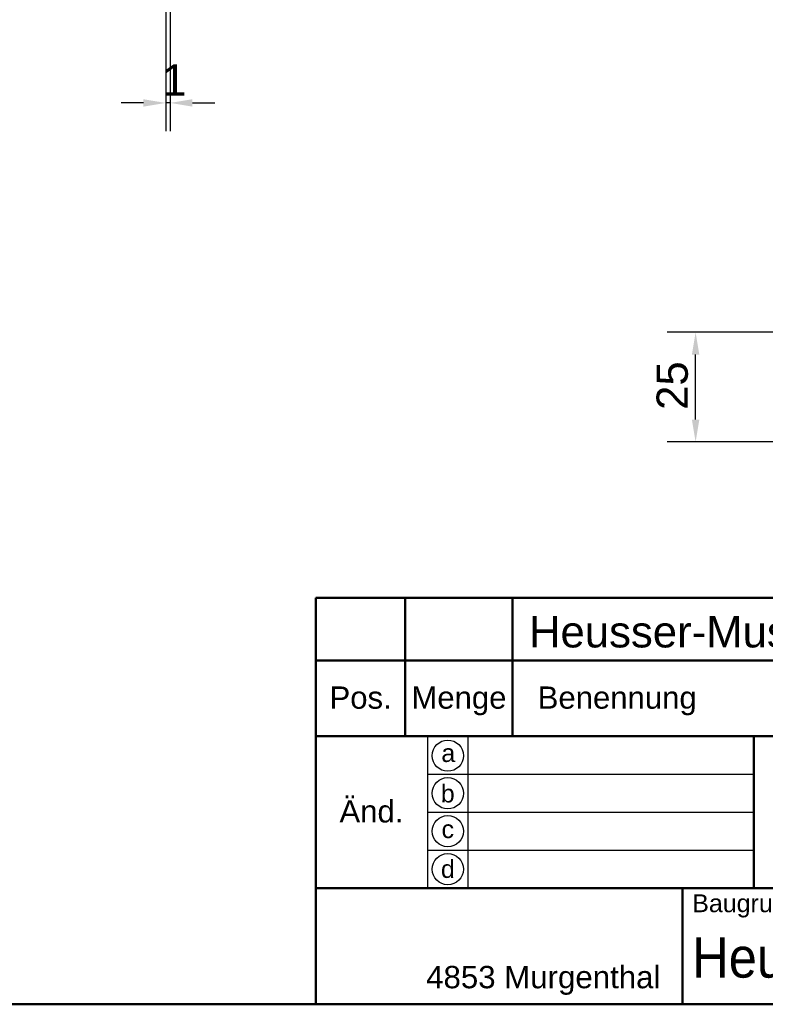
# Model space of a CAD drawing. Header units: millimetres. Extents: x 20 to 833, y 20 to 574.
# Tile 8 of 18: x 374 to 541, y 20 to 240. Entities that reach past the tile are written whole.
import ezdxf
from ezdxf.enums import TextEntityAlignment as Align

# ---------------------------------------------------------------- set-up
doc = ezdxf.new("R2010")
doc.units = ezdxf.units.MM
doc.header["$LTSCALE"] = 2
for name, color, linetype, lineweight in [('Bemaßungen(DIN)', 7, 'Continuous', 25), ('Skizziergeometrie(DIN)', 7, 'Continuous', 50), ('Skizzierlinie(DIN)', 7, 'Continuous', 25), ('Symbole(DIN)', 7, 'Continuous', 25)]:
    doc.layers.add(name, color=color, linetype=linetype, lineweight=lineweight)
doc.styles.add('Aktuell-DIN', font='arial.ttf')
doc.styles.add('STANDARD-DIN~0', font='arial.ttf')
doc.styles.add('Textstil10', font='arial.ttf')
doc.styles.add('Textstil41', font='arial.ttf', dxfattribs={"width": 0.8})
doc.styles.add('Textstil83', font='arial.ttf', dxfattribs={"width": 0.8})
doc.dimstyles.new('CAD-LAN', dxfattribs={"dimscale": 2, "dimtxt": 3.5, "dimasz": 2.5, "dimexe": 3.175, "dimexo": 0, "dimgap": 0.8, "dimtad": 1, "dimrnd": 1e-08, "dimtxsty": 'STANDARD-DIN~0', "dimcen": 0.09, "dimdle": 10, "dimclrd": 250, "dimclre": 250, "dimclrt": 250, "dimadec": 0, "dimazin": 2, "dimtfac": 1, "dimtmove": 0, "dimatfit": 3, "dimfxl": 1, "dimtolj": 1, "dimtzin": 0, "dimlwd": 25, "dimlwe": 25, "dimarcsym": 0})

# ---------------------------------------------------------------- blocks, each defined once
blk = doc.blocks.new('Ränder Standardrahmen')
at = {"layer": 'Skizziergeometrie(DIN)', "flags": 128}
blk.add_lwpolyline([(10, 10), (10, 287), (410, 287), (410, 10), (10, 10)], dxfattribs=at)
blk = doc.blocks.new('Schriftfelder Heusser')
at = {"layer": 'Skizziergeometrie(DIN)'}
for p, q in [((101, 229.92), (101, 236.92)), ((101, 236.92), (291, 236.92)), ((111, 229.92), (111, 236.92)), ((123, 229.92), (123, 236.92)), ((101, 191.42), (101, 229.92)), ((101, 229.92), (291, 229.92)), ((111, 229.92), (111, 221.42)), ((123, 229.92), (123, 221.42)), ((101, 221.42), (291, 221.42)), ((150, 221.42), (150, 204.42)), ((101, 204.42), (291, 204.42)), ((142, 204.42), (142, 191.42)), ((291, 191.42), (101, 191.42))]:
    blk.add_line(p, q, dxfattribs=at)
at = {"layer": 'Skizzierlinie(DIN)'}
for p, q in [((113.5, 221.42), (113.5, 204.42)), ((118, 221.42), (118, 204.42)), ((113.5, 217.17), (150, 217.17)), ((113.5, 212.92), (150, 212.92)), ((113.5, 208.67), (150, 208.67))]:
    blk.add_line(p, q, dxfattribs=at)
for centre in [(115.75, 219.25), (115.75, 215.04), (115.75, 210.79), (115.75, 206.54)]:
    blk.add_circle(centre, 1.75, dxfattribs=at)
at = {"layer": 'Symbole(DIN)', "color": 179, "true_color": 0x262659, "style": 'Aktuell-DIN'}
for s, insert, char_height, attachment_point in [('Pos.', (106, 227), 2.489, 2), ('Menge', (117, 227), 2.489, 2), ('Benennung', (125.81, 225.38), 2.489, 4), ('\\fArial|b0|i0;a', (115.81, 219.53), 2, 5), ('\\fArial|b0|i0;b', (115.75, 215), 2, 5), ('\\fArial|b0|i0;c', (115.75, 211.01), 2, 5), ('\\fArial|b0|i0;d', (115.76, 206.55), 2, 5), ('\\fArial|b0|i0;\\H2.0000;Baugruppe', (143.1, 203.73), 2, 1), ('\\fArial|b0|i0;\\H2.5000;4853 Murgenthal', (113.33, 192.46), 2.5, 7)]:
    blk.add_mtext(s, dxfattribs=dict(at, insert=insert, char_height=char_height, attachment_point=attachment_point))
at = {"layer": 'Symbole(DIN)', "color": 179, "true_color": 0x262659, "insert": (107.21, 213), "char_height": 2.489, "width": 12.3494, "attachment_point": 5, "style": 'Aktuell-DIN'}
blk.add_mtext('Änd.', dxfattribs=at)
at = {"layer": 'Symbole(DIN)', "color": 7, "insert": (143.1, 196.62), "char_height": 4.5, "width": 90.18, "attachment_point": 4, "style": 'Aktuell-DIN'}
blk.add_mtext('\\fArial|b0|i0;\\W0.90;\\H4.5000;Heusser-Muschel Serie 9  EN179', dxfattribs=at)
at = {"layer": 'Symbole(DIN)', "color": 179, "true_color": 0x262659}
for tag, height, style, p in [('AUTOR', 2.49, 'Aktuell-DIN', (240.03, 219.26)), ('KONTROLLDATUM', 2, 'Textstil10', (217.42, 215.04)), ('KONTROLLIERT_VON', 2, 'Textstil10', (239.98, 215.05))]:
    blk.add_attdef(tag, text='', height=height, dxfattribs=dict(at, style=style)).set_placement(p, align=Align.MIDDLE_LEFT)
at = {"layer": 'Symbole(DIN)', "color": 179, "true_color": 0x262659, "style": 'Textstil10'}
blk.add_attdef('ERSTELLUNGSDATUM_001', (217.04, 218.29), '', height=2, dxfattribs=at)
at = {"layer": 'Symbole(DIN)', "color": 7, "style": 'Textstil83', "width": 0.8}
blk.add_attdef('Anfänglicher_Ansichtsmaßstab_001', (281.57, 213.34), '', height=2.3, dxfattribs=at)
at = {"layer": 'Symbole(DIN)', "color": 179, "true_color": 0x262659, "style": 'Textstil10'}
blk.add_attdef('PROJEKT', text='', height=2, dxfattribs=at).set_placement((217.77, 209.72), align=Align.BOTTOM_LEFT)
at = {"layer": 'Symbole(DIN)', "color": 7, "style": 'Textstil41', "width": 0.8}
blk.add_attdef('STATUS', text='', height=5, dxfattribs=at).set_placement((284.53, 195.86), align=Align.MIDDLE_CENTER)
blk = doc.blocks.new('*D21')
at = {"layer": 'Bemaßungen(DIN)', "color": 250, "linetype": 'Continuous', "lineweight": 25, "true_color": 0x3f3f3f, "transparency": 16777216}
for p, q in [((406.4, 269.12), (406.4, 215.47)), ((407.37, 269.12), (407.37, 215.47)), ((401.4, 221.82), (396.4, 221.82)), ((407.37, 221.82), (406.4, 221.82)), ((412.37, 221.82), (417.37, 221.82))]:
    blk.add_line(p, q, dxfattribs=at)
at = {"layer": 'Bemaßungen(DIN)', "color": 250, "linetype": 'Continuous', "true_color": 0x3f3f3f, "transparency": 16777216}
for points in [[(401.4, 222.65), (401.4, 220.99), (406.4, 221.82)], [(412.37, 222.65), (412.37, 220.99), (407.37, 221.82)]]:
    blk.add_solid(points, dxfattribs=at)
at = {"layer": 'Defpoints', "color": 0, "linetype": 'Continuous', "transparency": 16777216}
for p in [(406.4, 269.12), (407.37, 269.12), (406.4, 221.82)]:
    blk.add_point(p, dxfattribs=at)
at = {"layer": 'Bemaßungen(DIN)', "color": 250, "linetype": 'Continuous', "lineweight": 25, "true_color": 0x3f3f3f, "transparency": 16777216, "insert": (405.6, 230.45), "char_height": 7, "attachment_point": 1, "style": 'STANDARD-DIN~0'}
blk.add_mtext('\\A1;1', dxfattribs=at)
blk = doc.blocks.new('*D25')
at = {"layer": 'Bemaßungen(DIN)', "color": 250, "linetype": 'Continuous', "lineweight": 25, "true_color": 0x3f3f3f, "transparency": 16777216}
for p, q in [((544.95, 170.47), (518.6, 170.47)), ((524.95, 150.92), (524.95, 165.47)), ((717.3, 145.92), (518.6, 145.92))]:
    blk.add_line(p, q, dxfattribs=at)
at = {"layer": 'Bemaßungen(DIN)', "color": 250, "linetype": 'Continuous', "true_color": 0x3f3f3f, "transparency": 16777216}
for points in [[(524.12, 165.47), (525.79, 165.47), (524.95, 170.47)], [(524.12, 150.92), (525.79, 150.92), (524.95, 145.92)]]:
    blk.add_solid(points, dxfattribs=at)
at = {"layer": 'Defpoints', "color": 0, "linetype": 'Continuous', "transparency": 16777216}
for p in [(524.95, 170.47), (544.95, 170.47), (717.3, 145.92)]:
    blk.add_point(p, dxfattribs=at)
at = {"layer": 'Bemaßungen(DIN)', "color": 250, "linetype": 'Continuous', "lineweight": 25, "true_color": 0x3f3f3f, "transparency": 16777216, "insert": (516.21, 153.09), "char_height": 7, "attachment_point": 1, "rotation": 90, "style": 'STANDARD-DIN~0'}
blk.add_mtext('\\A1;25', dxfattribs=at)

msp = doc.modelspace()

# ---------------------------------------------------------------- block references
at = {"xscale": 2, "yscale": 2, "zscale": 2}
for name, p in [('Ränder Standardrahmen', (0, 0)), ('Schriftfelder Heusser', (238, -362.833))]:
    msp.add_blockref(name, p, dxfattribs=at)

# ---------------------------------------------------------------- texts
at = {"layer": 'Symbole(DIN)', "color": 7, "insert": (487.659, 106.906), "char_height": 7, "width": 144.02821, "attachment_point": 1, "style": 'Aktuell-DIN'}
msp.add_mtext('{\\fArial|b0|i0;\\H7.0000;Heusser-Muschel S9.42.D4.392L}', dxfattribs=at)

# ---------------------------------------------------------------- dimensions: what is measured, and where the dimension line sits
at = {"layer": 'Bemaßungen(DIN)', "color": 250, "linetype": 'Continuous', "lineweight": 25, "true_color": 0x3f3f3f}
for base, p1, p2, angle, override, picture, middle in [((406.405, 221.82), (407.375, 269.124), (406.405, 269.124), 180, {"dimgap": 0.8, "dimdec": 0, "dimtol": 0, "dimlim": 0, "dimtp": 0, "dimtm": 0, "dimtdec": 2, "dimtofl": 1, "dimatfit": 1}, '*D21', (406.89, 221.82)), ((524.954, 170.47), (717.304, 145.916), (544.954, 170.47), 90, {"dimgap": 0.8, "dimdec": 0, "dimtol": 0, "dimlim": 0, "dimtp": 0, "dimtm": 0, "dimtdec": 2, "dimtofl": 0, "dimatfit": 1}, '*D25', (524.954, 158.193))]:
    dim = msp.add_linear_dim(base=base, p1=p1, p2=p2, angle=angle, dimstyle='CAD-LAN', override=override, dxfattribs=at)
    dim.commit()
    dim.dimension.update_dxf_attribs({"geometry": picture, "text_midpoint": middle, "dimtype": 160})

doc.saveas('drawing.dxf')
